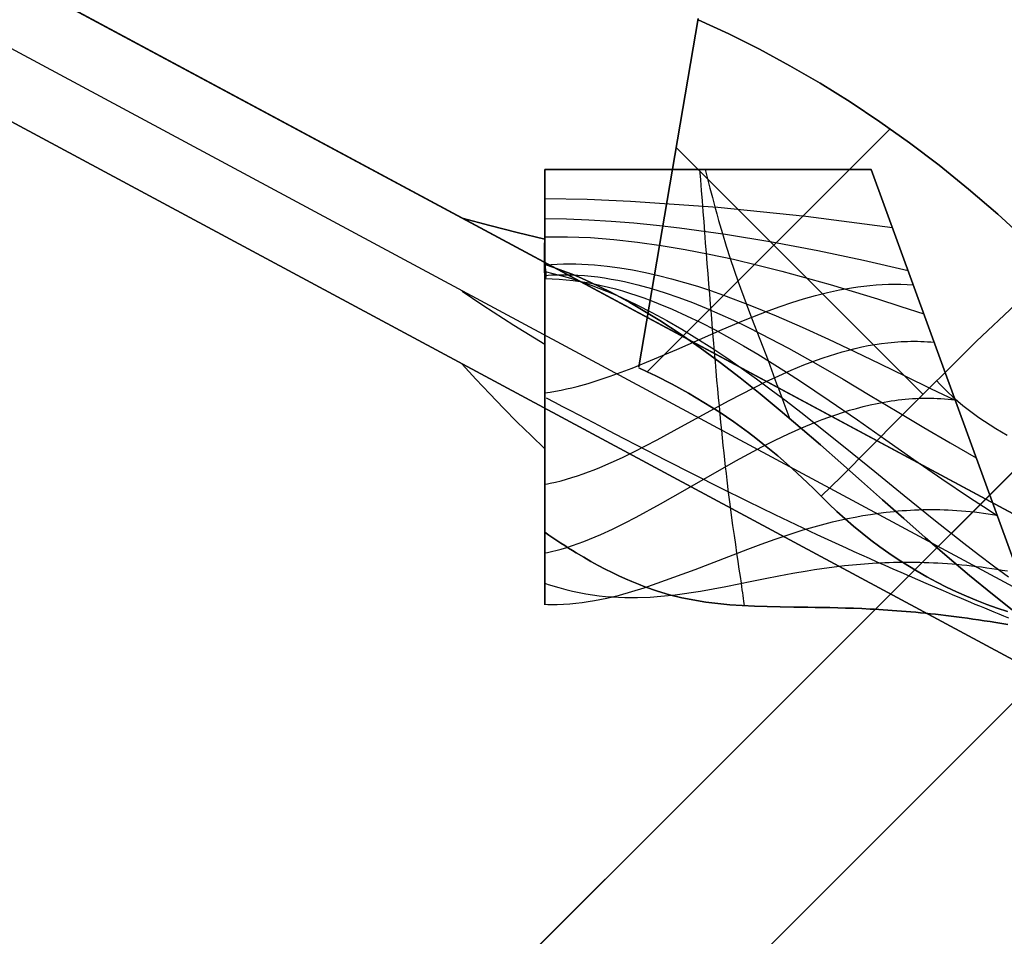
# Model space of a CAD drawing. Header units: millimetres. Extents: x -1690 to 192, y -898 to 54.
# Tile 170 of 256: x 163.16 to 167.68, y -888.5 to -884.29. Entities that reach past the tile are written whole.
import ezdxf

# ---------------------------------------------------------------- set-up
doc = ezdxf.new("R2010")
doc.units = ezdxf.units.MM
doc.header["$MEASUREMENT"] = 0
doc.layers.add('OVIDIO 186x93x72h', color=7, linetype='Continuous')

msp = doc.modelspace()

# ---------------------------------------------------------------- linework, layer by layer
at = {"layer": 'OVIDIO 186x93x72h', "extrusion": (-0.202852, 0.108979, 0.973126)}
for points in [[(701.6115, 553.5977), (701.6115, 714.2535)], [(701.6115, 714.2535), (701.6115, 553.5977)], [(701.907, 714.2535), (701.907, 553.5977)], [(702.2025, 553.5977), (702.2025, 714.2535)], [(702.2025, 714.2535), (702.2025, 553.5977)]]:
    msp.add_lwpolyline(points, dxfattribs=at)
at = {"layer": 'OVIDIO 186x93x72h', "extrusion": (0.26556, 0.881185, 0.391139)}
for points in [[(-416.2567, 972.8591), (-369.9364, 912.7408)], [(-369.9364, 912.7408), (-416.2567, 972.8591)]]:
    msp.add_lwpolyline(points, dxfattribs=at)
at = {"layer": 'OVIDIO 186x93x72h', "extrusion": (0.265507, 0.881208, 0.391124)}
for points in [[(-369.8629, 914.1739), (-415.4827, 973.394)], [(-415.4827, 973.394), (-369.8629, 914.1739)]]:
    msp.add_lwpolyline(points, dxfattribs=at)
at = {"layer": 'OVIDIO 186x93x72h'}
for points in [[(190.2025, -863.879), (157.6762, -896.4053)], [(157.6762, -896.4053), (190.2025, -863.879)], [(158.2065, -896.9356), (190.7328, -864.4093)], [(163.1563, -890.9252), (184.7224, -869.3591)], [(167.1551, -884.7876), (166.0388, -885.9038)], [(166.1726, -884.8734), (167.3055, -886.0063)], [(167.0684, -884.9738), (165.5684, -884.9738)], [(165.5684, -884.9738), (167.0684, -884.9738)], [(167.0684, -884.9738), (167.8394, -887.0921)], [(167.8394, -887.0921), (167.0684, -884.9738)]]:
    msp.add_lwpolyline(points, dxfattribs=at)
at = {"layer": 'OVIDIO 186x93x72h', "extrusion": (0.265358, 0.881269, 0.391088)}
for points in [[(-414.1707, 972.6355), (-412.4344, 970.3803)], [(-412.4344, 970.3803), (-414.1707, 972.6355)]]:
    msp.add_lwpolyline(points, dxfattribs=at)
at = {"layer": 'OVIDIO 186x93x72h', "extrusion": (0.265352, 0.881275, 0.39108)}
msp.add_lwpolyline([(-412.3388, 970.4463), (-414.2646, 972.9477)], dxfattribs=at)
at = {"layer": 'OVIDIO 186x93x72h', "extrusion": (-0.12261, -0.276068, 0.953286)}
msp.add_lwpolyline([(510.1733, -489.3775), (510.1733, -490.8775)], dxfattribs=at)
at = {"layer": 'OVIDIO 186x93x72h', "extrusion": (0.26535, 0.881271, 0.391089)}
for points in [[(-412.2482, 970.5199), (-414.3635, 973.2674)], [(-414.3635, 973.2674), (-412.2482, 970.5199)]]:
    msp.add_lwpolyline(points, dxfattribs=at)
at = {"layer": 'OVIDIO 186x93x72h', "extrusion": (-1.17502e-06, -6.8884e-06, 1)}
for points in [[(166.0007, -885.8811), (166.2737, -884.2807)], [(166.2737, -884.2807), (166.0007, -885.8811)]]:
    msp.add_lwpolyline(points, dxfattribs=at)
at = {"layer": 'OVIDIO 186x93x72h', "extrusion": (0, 1, 0)}
for points in [[(-165.5684, 718.8736), (749.1111, 718.8736)], [(749.1111, 717.3736), (-165.5684, 717.3736)], [(749.1111, 718.8736), (-165.5684, 718.8736)], [(-165.5684, 717.3736), (749.1111, 717.3736)], [(-165.5684, 717.3736), (-167.0684, 717.3736)], [(-167.0684, 717.3736), (-165.5684, 717.3736)], [(-165.5698, 716.9885), (749.1111, 716.9885)], [(-165.1888, 715.0847), (749.1111, 715.0847)], [(749.1111, 715.0847), (-165.1888, 715.0847)], [(-165.5684, 717.3331), (749.1111, 717.3331)]]:
    msp.add_lwpolyline(points, dxfattribs=at)
at = {"layer": 'OVIDIO 186x93x72h', "extrusion": (0, -1.59187e-08, 1)}
for points in [[(167.8393, -887.0918), (167.0684, -884.9737)], [(167.0684, -884.9737), (167.8393, -887.0918)]]:
    msp.add_lwpolyline(points, dxfattribs=at)
at = {"layer": 'OVIDIO 186x93x72h', "extrusion": (7.53877e-07, 1, 0)}
for points in [[(749.1104, 716.4277), (-165.1895, 716.4264)], [(-165.1895, 716.4264), (749.1104, 716.4277)]]:
    msp.add_lwpolyline(points, dxfattribs=at)
at = {"layer": 'OVIDIO 186x93x72h', "extrusion": (1, 0, 0)}
for points in [[(-885.8682, 715.0847), (-885.1974, 716.4264)], [(-885.1974, 716.4264), (-885.8682, 715.0847)], [(-885.2947, 716.4902), (-886.2574, 715.3399)], [(-886.2574, 715.3399), (-885.2947, 716.4902)], [(-885.7562, 715.9387), (-886.1312, 716.1262)], [(-886.3305, 715.4041), (-885.8821, 716.3009)], [(-886.2574, 715.3399), (-886.2848, 715.3632), (-886.3118, 715.3871), (-886.3384, 715.4114), (-886.3645, 715.4363), (-886.3902, 715.4617), (-886.4155, 715.4875), (-886.4403, 715.5138), (-886.4647, 715.5405), (-886.4885, 715.5676), (-886.5119, 715.5952), (-886.5347, 715.6232), (-886.557, 715.6516), (-886.5788, 715.6804), (-886.6001, 715.7095), (-886.6208, 715.739), (-886.6409, 715.7688)], [(-886.6409, 715.7688), (-886.6208, 715.739), (-886.6001, 715.7095), (-886.5788, 715.6804), (-886.557, 715.6516), (-886.5347, 715.6232), (-886.5119, 715.5952), (-886.4885, 715.5676), (-886.4647, 715.5405), (-886.4403, 715.5138), (-886.4155, 715.4875), (-886.3902, 715.4617), (-886.3645, 715.4363), (-886.3384, 715.4114), (-886.3118, 715.3871), (-886.2848, 715.3632), (-886.2574, 715.3399)]]:
    msp.add_lwpolyline(points, dxfattribs=at)
at = {"layer": 'OVIDIO 186x93x72h', "extrusion": (0.999884, -0.000231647, -0.015199)}
for points in [[(-896.3634, -0.2673), (-885.3871, 719.8397)], [(-885.3871, 719.8397), (-896.3634, -0.2673)]]:
    msp.add_lwpolyline(points, dxfattribs=at)
at = {"layer": 'OVIDIO 186x93x72h', "extrusion": (1, -0.000664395, -0.000465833)}
for points in [[(-886.5307, 715.8462), (-885.3007, 716.7086)], [(-885.3007, 716.7086), (-886.5307, 715.8462)]]:
    msp.add_lwpolyline(points, dxfattribs=at)
at = {"layer": 'OVIDIO 186x93x72h', "extrusion": (-0.000231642, 0.999884, -0.015217)}
for points in [[(-168.4312, 703.816), (-157.4685, -16.2674)], [(-157.4685, -16.2674), (-168.4312, 703.816)], [(-158.5289, -16.2835), (-169.4916, 703.7998)], [(-169.4916, 703.7998), (-158.5289, -16.2835)]]:
    msp.add_lwpolyline(points, dxfattribs=at)
at = {"layer": 'OVIDIO 186x93x72h', "extrusion": (0.015219, 0.015219, 0.999768)}
msp.add_lwpolyline([(155.9299, -897.3588), (156.9905, -896.2984)], dxfattribs=at)
at = {"layer": 'OVIDIO 186x93x72h', "extrusion": (0.007608, 0.018372, 0.999802)}
msp.add_lwpolyline([(-494.1081, 769.4839), (-494.1081, 767.984)], dxfattribs=at)
at = {"layer": 'OVIDIO 186x93x72h', "extrusion": (0.999884, -0.000231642, -0.015217)}
for points in [[(-896.5156, -0.2526), (-885.5527, 719.8445)], [(-898.0154, -0.2288), (-887.0526, 719.8615)]]:
    msp.add_lwpolyline(points, dxfattribs=at)
at = {"layer": 'OVIDIO 186x93x72h', "extrusion": (0.982777, -0.161494, 0.089829)}
msp.add_lwpolyline([(-848.2398, 687.0541), (-847.3762, 686.582)], dxfattribs=at)
at = {"layer": 'OVIDIO 186x93x72h', "extrusion": (0.999885, -0.000231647, -0.015188)}
for points in [[(-886.4365, 719.8419), (-897.4209, -0.2552)], [(-897.4209, -0.2552), (-886.4365, 719.8419)]]:
    msp.add_lwpolyline(points, dxfattribs=at)
at = {"layer": 'OVIDIO 186x93x72h'}
for points in [[(167.9102, -885.426, 717.3674), (167.7809, -885.2998, 717.3681), (167.649, -885.179, 717.3699), (167.5152, -885.0638, 717.3719), (167.3801, -884.9547, 717.3736), (167.2445, -884.8519, 717.3743), (167.1082, -884.755, 717.3744), (166.9712, -884.6638, 717.374), (166.8334, -884.578, 717.3736), (166.6945, -884.4973, 717.3734), (166.5548, -884.4217, 717.3735), (166.4142, -884.3511, 717.3736), (166.2729, -884.2856, 717.3736)], [(166.2729, -884.2856, 717.3736), (166.4142, -884.3511, 717.3736), (166.5548, -884.4217, 717.3735), (166.6945, -884.4973, 717.3734), (166.8334, -884.578, 717.3736), (166.9712, -884.6638, 717.374), (167.1082, -884.755, 717.3744), (167.2445, -884.8519, 717.3743), (167.3801, -884.9547, 717.3736), (167.5152, -885.0638, 717.3719), (167.649, -885.179, 717.3699), (167.7809, -885.2998, 717.3681), (167.9102, -885.426, 717.3674)], [(165.5696, -885.4109, 716.6313), (165.5701, -885.4182, 716.6469), (165.5707, -885.4255, 716.6634), (165.5713, -885.4325, 716.6803), (165.5718, -885.4392, 716.6971), (165.5728, -885.4509, 716.7292), (165.5731, -885.4558, 716.7437), (165.5733, -885.4598, 716.7565), (165.5735, -885.463, 716.7673), (165.5735, -885.4643, 716.7721), (165.5735, -885.4653, 716.7765), (165.5734, -885.4663, 716.7806), (165.5734, -885.467, 716.7844), (165.5733, -885.4677, 716.7879), (165.5732, -885.4682, 716.7911), (165.5731, -885.4686, 716.7942), (165.573, -885.4689, 716.7972), (165.5714, -885.4728, 716.8428), (165.571, -885.4739, 716.8583), (165.5708, -885.4743, 716.866), (165.5705, -885.4744, 716.8736), (165.5702, -885.4741, 716.89), (165.5698, -885.4733, 716.9065), (165.5695, -885.4719, 716.9229), (165.5692, -885.4699, 716.9392), (165.5689, -885.4674, 716.9554), (165.5686, -885.4644, 716.9716), (165.5684, -885.4609, 716.9876), (165.5681, -885.4568, 717.0036), (165.5679, -885.4522, 717.0193), (165.5677, -885.4471, 717.0349), (165.5676, -885.4416, 717.0504), (165.5674, -885.4355, 717.0656), (165.5673, -885.4289, 717.0806), (165.5672, -885.4219, 717.0954), (165.5672, -885.4144, 717.1099), (165.5672, -885.4064, 717.1242), (165.5671, -885.398, 717.1382), (165.5672, -885.3891, 717.1519), (165.5672, -885.3798, 717.1653), (165.5673, -885.37, 717.1784), (165.5674, -885.3599, 717.1911), (165.5675, -885.3493, 717.2035), (165.5676, -885.3384, 717.2156), (165.5677, -885.3271, 717.2273), (165.5678, -885.3154, 717.2386), (165.568, -885.3033, 717.2495), (165.5681, -885.2909, 717.2601), (165.5682, -885.2782, 717.2702), (165.5684, -885.2651, 717.2799), (165.5685, -885.2517, 717.2892), (165.5686, -885.238, 717.298), (165.5687, -885.2241, 717.3064), (165.5687, -885.2098, 717.3143), (165.5688, -885.1953, 717.3218), (165.5688, -885.1805, 717.3288), (165.5688, -885.1655, 717.3353), (165.5689, -885.1503, 717.3413), (165.5689, -885.1349, 717.3468), (165.5688, -885.1193, 717.3518), (165.5688, -885.1035, 717.3563), (165.5688, -885.0876, 717.3603), (165.5687, -885.0716, 717.3638), (165.5687, -885.0555, 717.3668), (165.5686, -885.0392, 717.3692), (165.5686, -885.0229, 717.3711), (165.5685, -885.0066, 717.3725), (165.5684, -884.9902, 717.3733), (165.5684, -884.9738, 717.3736)], [(165.5684, -884.9738, 717.3736), (165.5684, -884.9902, 717.3733), (165.5685, -885.0066, 717.3725), (165.5686, -885.0229, 717.3711), (165.5686, -885.0392, 717.3692), (165.5687, -885.0555, 717.3668), (165.5687, -885.0716, 717.3638), (165.5688, -885.0876, 717.3603), (165.5688, -885.1035, 717.3563), (165.5688, -885.1193, 717.3518), (165.5689, -885.1349, 717.3468), (165.5689, -885.1503, 717.3413), (165.5688, -885.1655, 717.3353), (165.5688, -885.1805, 717.3288), (165.5688, -885.1953, 717.3218), (165.5687, -885.2098, 717.3143), (165.5687, -885.2241, 717.3064), (165.5686, -885.238, 717.298), (165.5685, -885.2517, 717.2892), (165.5684, -885.2651, 717.2799), (165.5682, -885.2782, 717.2702), (165.5681, -885.2909, 717.2601), (165.568, -885.3033, 717.2495), (165.5678, -885.3154, 717.2386), (165.5677, -885.3271, 717.2273), (165.5676, -885.3384, 717.2156), (165.5675, -885.3493, 717.2035), (165.5674, -885.3599, 717.1911), (165.5673, -885.37, 717.1784), (165.5672, -885.3798, 717.1653), (165.5672, -885.3891, 717.1519), (165.5671, -885.398, 717.1382), (165.5672, -885.4064, 717.1242), (165.5672, -885.4144, 717.1099), (165.5672, -885.4219, 717.0954), (165.5673, -885.4289, 717.0806), (165.5674, -885.4355, 717.0656), (165.5676, -885.4416, 717.0504), (165.5677, -885.4471, 717.0349), (165.5679, -885.4522, 717.0193), (165.5681, -885.4568, 717.0036), (165.5684, -885.4609, 716.9876), (165.5686, -885.4644, 716.9716), (165.5689, -885.4674, 716.9554), (165.5692, -885.4699, 716.9392), (165.5695, -885.4719, 716.9229), (165.5698, -885.4733, 716.9065), (165.5702, -885.4741, 716.89), (165.5705, -885.4744, 716.8736), (165.5708, -885.4743, 716.866), (165.571, -885.4739, 716.8583), (165.5728, -885.4695, 716.8029), (165.573, -885.4689, 716.7972), (165.5731, -885.4686, 716.7942), (165.5732, -885.4682, 716.7911), (165.5733, -885.4677, 716.7879), (165.5734, -885.467, 716.7844), (165.5734, -885.4663, 716.7806), (165.5735, -885.4653, 716.7765), (165.5735, -885.4643, 716.7721), (165.5735, -885.463, 716.7673), (165.5733, -885.4598, 716.7565), (165.5731, -885.4558, 716.7437), (165.5728, -885.4509, 716.7292), (165.5718, -885.4392, 716.6971), (165.5713, -885.4325, 716.6803), (165.5707, -885.4255, 716.6634), (165.5701, -885.4182, 716.6469), (165.5696, -885.4109, 716.6313)], [(165.5684, -884.9738, 718.8736), (165.5684, -885.0411, 718.8724), (165.5684, -885.1084, 718.869), (165.5684, -885.1755, 718.8632), (165.5684, -885.2424, 718.8552), (165.5684, -885.309, 718.8449), (165.5684, -885.3752, 718.8324), (165.5684, -885.4409, 718.8177), (165.5684, -885.5061, 718.8009), (165.5684, -885.5708, 718.7818), (165.5684, -885.6347, 718.7607), (165.5684, -885.6979, 718.7374), (165.5684, -885.7603, 718.712), (165.5684, -885.8218, 718.6846), (165.5684, -885.8824, 718.6551), (165.5684, -885.9419, 718.6236), (165.5684, -886.0003, 718.59), (165.5684, -886.0575, 718.5545), (165.5684, -886.1135, 718.5171), (165.5684, -886.1682, 718.4778), (165.5684, -886.2216, 718.4366), (165.5684, -886.2735, 718.3937), (165.5684, -886.324, 718.349), (165.5684, -886.3729, 718.3027), (165.5684, -886.4203, 718.2547), (165.5684, -886.466, 718.2052), (165.5684, -886.51, 718.1542), (165.5684, -886.5523, 718.1017), (165.5684, -886.5928, 718.0479), (165.5684, -886.6314, 717.9927), (165.5684, -886.6682, 717.9362), (165.5684, -886.703, 717.8786), (165.5684, -886.7358, 717.8198), (165.5684, -886.7666, 717.7599), (165.5684, -886.7953, 717.6989), (165.5684, -886.8219, 717.6371), (165.5684, -886.8465, 717.5744), (165.5684, -886.8689, 717.5109), (165.5684, -886.8892, 717.4466), (165.5684, -886.9074, 717.3818), (165.5684, -886.9234, 717.3163), (165.5684, -886.9372, 717.2504), (165.5684, -886.9489, 717.184), (165.5684, -886.9583, 717.1173), (165.5684, -886.9655, 717.0503), (165.5684, -886.9704, 716.9832), (165.5684, -886.9731, 716.9159), (165.5684, -886.9735, 716.8485), (165.5684, -886.9716, 716.7812), (165.5684, -886.9674, 716.714), (165.5684, -886.9609, 716.6469), (165.5684, -886.9522, 716.5801), (165.5684, -886.9412, 716.5137), (165.5684, -886.9279, 716.4476), (165.5684, -886.9124, 716.382), (165.5684, -886.8948, 716.317), (165.5684, -886.8749, 716.2526), (165.5684, -886.8529, 716.1889), (165.5684, -886.8288, 716.126), (165.5684, -886.8025, 716.064), (165.5684, -886.7742, 716.0028), (165.5684, -886.7439, 715.9427), (165.5684, -886.7115, 715.8836), (165.5684, -886.6772, 715.8256), (165.5684, -886.6409, 715.7688)], [(165.5684, -886.6409, 715.7688), (165.5684, -886.6606, 715.7991), (165.5684, -886.6798, 715.8298), (165.5684, -886.6984, 715.8609), (165.5684, -886.7166, 715.8924), (165.5684, -886.7341, 715.9243), (165.5684, -886.7512, 715.9566), (165.5684, -886.7676, 715.9893), (165.5684, -886.7835, 716.0223), (165.5684, -886.7988, 716.0556), (165.5684, -886.8135, 716.0892), (165.5684, -886.8276, 716.1231), (165.5684, -886.8411, 716.1573), (165.5684, -886.854, 716.1918), (165.5684, -886.8662, 716.2266), (165.5684, -886.8778, 716.2615), (165.5684, -886.8887, 716.2967), (165.5684, -886.899, 716.3321), (165.5684, -886.9087, 716.3676), (165.5684, -886.9177, 716.4033), (165.5684, -886.926, 716.4391), (165.5684, -886.9337, 716.4751), (165.5684, -886.9407, 716.5112), (165.5684, -886.947, 716.5473), (165.5684, -886.9526, 716.5836), (165.5684, -886.9576, 716.6198), (165.5684, -886.9619, 716.6562), (165.5684, -886.9655, 716.6925), (165.5684, -886.9685, 716.7288), (165.5684, -886.9708, 716.7651), (165.5684, -886.9725, 716.8013), (165.5684, -886.9734, 716.8375), (165.5684, -886.9738, 716.8736), (165.5684, -886.9733, 716.918), (165.5684, -886.9718, 716.9627), (165.5684, -886.9692, 717.0079), (165.5684, -886.9657, 717.0533), (165.5684, -886.961, 717.099), (165.5684, -886.9553, 717.145), (165.5684, -886.9484, 717.1912), (165.5684, -886.9404, 717.2375), (165.5684, -886.9312, 717.284), (165.5684, -886.9208, 717.3306), (165.5684, -886.9093, 717.3772), (165.5684, -886.8966, 717.4239), (165.5684, -886.8826, 717.4705), (165.5684, -886.8674, 717.5171), (165.5684, -886.851, 717.5635), (165.5684, -886.8333, 717.6098), (165.5684, -886.8144, 717.6558), (165.5684, -886.7943, 717.7016), (165.5684, -886.7729, 717.7471), (165.5684, -886.7503, 717.7922), (165.5684, -886.7265, 717.8369), (165.5684, -886.7014, 717.8811), (165.5684, -886.6752, 717.9248), (165.5684, -886.6477, 717.968), (165.5684, -886.6191, 718.0106), (165.5684, -886.5894, 718.0525), (165.5684, -886.5585, 718.0937), (165.5684, -886.5265, 718.1342), (165.5684, -886.4934, 718.1739), (165.5684, -886.4593, 718.2127), (165.5684, -886.4241, 718.2507), (165.5684, -886.388, 718.2878), (165.5684, -886.3509, 718.3239), (165.5684, -886.3129, 718.3591), (165.5684, -886.274, 718.3932), (165.5684, -886.2344, 718.4263), (165.5684, -886.1939, 718.4583), (165.5684, -886.1527, 718.4892), (165.5684, -886.1107, 718.519), (165.5684, -886.0682, 718.5476), (165.5684, -886.025, 718.575), (165.5684, -885.9813, 718.6013), (165.5684, -885.937, 718.6263), (165.5684, -885.8923, 718.6501), (165.5684, -885.8472, 718.6728), (165.5684, -885.8018, 718.6941), (165.5684, -885.756, 718.7143), (165.5684, -885.7099, 718.7332), (165.5684, -885.6637, 718.7508), (165.5684, -885.6173, 718.7672), (165.5684, -885.5707, 718.7824), (165.5684, -885.5241, 718.7964), (165.5684, -885.4774, 718.8091), (165.5684, -885.4308, 718.8207), (165.5684, -885.3842, 718.831), (165.5684, -885.3377, 718.8402), (165.5684, -885.2913, 718.8482), (165.5684, -885.2451, 718.8551), (165.5684, -885.1992, 718.8608), (165.5684, -885.1535, 718.8655), (165.5684, -885.108, 718.8691), (165.5684, -885.0629, 718.8716), (165.5684, -885.0181, 718.8731), (165.5684, -884.9738, 718.8736)], [(166.2796, -884.9738, 718.8736), (166.2834, -885.0218, 718.873), (166.2871, -885.07, 718.8714), (166.2909, -885.1182, 718.8686), (166.2946, -885.1663, 718.8648), (166.2984, -885.2145, 718.8599), (166.3021, -885.2625, 718.854), (166.3059, -885.3104, 718.8469), (166.3096, -885.3581, 718.8389), (166.3134, -885.4056, 718.8298), (166.3171, -885.4528, 718.8196), (166.3208, -885.4997, 718.8085), (166.3246, -885.5463, 718.7963), (166.3283, -885.5924, 718.7831), (166.332, -885.638, 718.769), (166.3357, -885.6832, 718.7538), (166.3395, -885.7278, 718.7377), (166.3432, -885.7718, 718.7206), (166.3469, -885.8153, 718.7026), (166.3506, -885.858, 718.6837), (166.3542, -885.9, 718.6639), (166.3579, -885.9414, 718.6434), (166.3616, -885.9819, 718.6221), (166.3652, -886.0217, 718.6002), (166.3689, -886.0606, 718.5775), (166.3725, -886.0987, 718.5543), (166.3761, -886.1358, 718.5305), (166.3797, -886.1721, 718.5062), (166.3833, -886.2075, 718.4815), (166.3869, -886.242, 718.4563), (166.3905, -886.2756, 718.4308), (166.394, -886.3083, 718.4051), (166.3976, -886.3401, 718.3791), (166.4011, -886.3709, 718.3529), (166.4046, -886.4008, 718.3265), (166.4115, -886.4581, 718.2735), (166.4183, -886.512, 718.22), (166.425, -886.5627, 718.1664), (166.4315, -886.6104, 718.1127), (166.4378, -886.6554, 718.0591), (166.4439, -886.6977, 718.0059), (166.4497, -886.7376, 717.9531), (166.4552, -886.7752, 717.9009), (166.4605, -886.8107, 717.849), (166.4654, -886.8441, 717.7973), (166.4699, -886.8755, 717.7454), (166.4741, -886.9049, 717.6931), (166.4761, -886.9188, 717.6667), (166.4779, -886.9321, 717.6401), (166.4796, -886.9448, 717.6134), (166.4812, -886.9568, 717.5863), (166.4827, -886.9681, 717.559), (166.4841, -886.9787, 717.5314)], [(166.3053, -884.9734, 717.3736), (166.3161, -885.0168, 717.373), (166.3272, -885.0601, 717.3711), (166.3383, -885.1032, 717.3681), (166.3497, -885.1459, 717.3639), (166.3582, -885.1772, 717.3601), (166.3668, -885.2082, 717.3558), (166.3842, -885.2687, 717.3459), (166.4019, -885.327, 717.3349), (166.4198, -885.3832, 717.3232), (166.4563, -885.4897, 717.2996), (166.4934, -885.5902, 717.2781), (166.5184, -885.6551, 717.2662), (166.5941, -885.8517, 717.2361), (166.6099, -885.8942, 717.2286), (166.6258, -885.937, 717.22), (166.6336, -885.9585, 717.2151), (166.6415, -885.9798, 717.2098), (166.6494, -886.0012, 717.204), (166.6572, -886.0224, 717.1976), (166.6667, -886.0478, 717.1892), (166.6761, -886.0728, 717.1799), (166.6808, -886.0852, 717.1749), (166.6855, -886.0974, 717.1696), (166.6902, -886.1094, 717.1642), (166.6948, -886.1213, 717.1585)], [(165.5685, -885.1065, 717.356), (165.7636, -885.1109, 717.3563), (165.9618, -885.1193, 717.358), (166.3637, -885.147, 717.3641), (166.7671, -885.1879, 717.3706), (167.1652, -885.2398, 717.3736)], [(165.1888, -885.1974, 716.4264), (165.3153, -885.2315, 716.4451), (165.4419, -885.2639, 716.4664), (165.5684, -885.2947, 716.4902)], [(165.5684, -885.2947, 716.4902), (165.4419, -885.2639, 716.4664), (165.3153, -885.2315, 716.4451), (165.1888, -885.1974, 716.4264)], [(165.5686, -885.1995, 717.3204), (165.6689, -885.201, 717.3208), (165.7705, -885.2049, 717.3224), (165.8733, -885.211, 717.3249), (165.9771, -885.2193, 717.3283), (166.0818, -885.2295, 717.3323), (166.1871, -885.2416, 717.3368), (166.399, -885.2709, 717.3466), (166.6114, -885.3063, 717.3565), (166.8229, -885.3466, 717.3651), (167.0321, -885.3909, 717.3713), (167.2375, -885.4383, 717.3736)], [(165.5684, -885.2947, 716.4902), (165.5684, -885.3048, 716.499), (165.5684, -885.3148, 716.5082), (165.5684, -885.3333, 716.5261), (165.5683, -885.3414, 716.5343), (165.5682, -885.3453, 716.5385), (165.5682, -885.3493, 716.5429), (165.5682, -885.3535, 716.5477), (165.5682, -885.3579, 716.553), (165.5683, -885.3627, 716.5591), (165.5684, -885.3679, 716.5659), (165.5687, -885.3797, 716.5821), (165.5691, -885.392, 716.6), (165.5693, -885.3977, 716.6088), (165.5694, -885.4029, 716.6171), (165.5695, -885.4074, 716.6247), (165.5696, -885.4093, 716.6281), (165.5696, -885.4109, 716.6313)], [(165.5696, -885.4109, 716.6313), (165.5696, -885.4093, 716.6281), (165.5695, -885.4074, 716.6247), (165.5694, -885.4029, 716.6171), (165.5693, -885.3977, 716.6088), (165.5691, -885.392, 716.6), (165.5687, -885.3797, 716.5821), (165.5684, -885.3679, 716.5659), (165.5683, -885.3627, 716.5591), (165.5682, -885.3579, 716.553), (165.5682, -885.3535, 716.5477), (165.5682, -885.3493, 716.5429), (165.5682, -885.3453, 716.5385), (165.5683, -885.3414, 716.5343), (165.5684, -885.3333, 716.5261), (165.5684, -885.3148, 716.5082), (165.5684, -885.3048, 716.499), (165.5684, -885.2947, 716.4902)], [(165.5688, -885.2835, 717.2669), (165.6205, -885.2828, 717.2682), (165.6726, -885.2831, 717.27), (165.7253, -885.2846, 717.2722), (165.7783, -885.2871, 717.2748), (165.8316, -885.2907, 717.2777), (165.8854, -885.2953, 717.281), (165.9938, -885.3072, 717.2884), (166.1032, -885.3226, 717.2967), (166.2134, -885.3412, 717.3057), (166.3242, -885.3627, 717.3151), (166.4354, -885.3867, 717.3245), (166.5466, -885.4131, 717.3339), (166.6578, -885.4415, 717.3429), (166.8789, -885.5031, 717.3585), (167.0968, -885.569, 717.3695), (167.204, -885.6029, 717.3725), (167.3097, -885.6369, 717.3736)], [(165.569, -885.4122, 717.1162), (165.5971, -885.41, 717.1208), (165.6253, -885.4085, 717.1254), (165.6536, -885.4076, 717.1301), (165.682, -885.4073, 717.1349), (165.7105, -885.4076, 717.1398), (165.7392, -885.4085, 717.1447), (165.7679, -885.41, 717.1497), (165.7968, -885.412, 717.1548), (165.8258, -885.4146, 717.1599), (165.8548, -885.4178, 717.1651), (165.9132, -885.4256, 717.1756), (165.972, -885.4354, 717.1862), (166.031, -885.4471, 717.1969), (166.0903, -885.4606, 717.2076), (166.1499, -885.4758, 717.2184), (166.2097, -885.4926, 717.2291), (166.2696, -885.5108, 717.2398), (166.3297, -885.5305, 717.2503), (166.3899, -885.5515, 717.2607), (166.5104, -885.5968, 717.2808), (166.631, -885.6462, 717.2999), (166.7514, -885.6986, 717.3174), (166.8713, -885.7534, 717.3332), (166.9905, -885.8097, 717.3468), (167.1086, -885.8668, 717.358), (167.2255, -885.9237, 717.3665), (167.3408, -885.9797, 717.3717), (167.4543, -886.034, 717.3736)], [(167.7309, -887.0093, 717.3717), (167.6245, -886.9248, 717.3663), (167.52, -886.839, 717.3573), (167.4174, -886.7523, 717.345), (167.3166, -886.6653, 717.3293), (167.2174, -886.5783, 717.3106), (167.1197, -886.4918, 717.2888), (167.0235, -886.4064, 717.2641), (166.9286, -886.3223, 717.2366), (166.8348, -886.2398, 717.2065), (166.7419, -886.1593, 717.1742), (166.6495, -886.0809, 717.1398), (166.5577, -886.0049, 717.1037), (166.4659, -885.9314, 717.066), (166.3742, -885.8608, 717.0271), (166.2821, -885.7932, 716.9871), (166.1897, -885.729, 716.9463), (166.0973, -885.6685, 716.9046), (166.0053, -885.6122, 716.862), (165.9596, -885.5858, 716.8403), (165.9143, -885.5607, 716.8183), (165.8693, -885.5368, 716.7961), (165.8247, -885.5143, 716.7735), (165.7806, -885.4932, 716.7506), (165.7371, -885.4735, 716.7275), (165.6941, -885.4554, 716.7039), (165.6519, -885.4389, 716.6801), (165.6103, -885.424, 716.6559), (165.5696, -885.4109, 716.6313)], [(165.5696, -885.4109, 716.6313), (165.6103, -885.424, 716.6559), (165.6519, -885.4389, 716.6801), (165.6941, -885.4554, 716.7039), (165.7371, -885.4735, 716.7275), (165.7806, -885.4932, 716.7506), (165.8247, -885.5143, 716.7735), (165.8693, -885.5368, 716.7961), (165.9143, -885.5607, 716.8183), (165.9596, -885.5858, 716.8403), (166.0053, -885.6122, 716.862), (166.0973, -885.6685, 716.9046), (166.1897, -885.729, 716.9463), (166.2821, -885.7932, 716.9871), (166.3742, -885.8608, 717.0271), (166.4659, -885.9314, 717.066), (166.5577, -886.0049, 717.1037), (166.6495, -886.0809, 717.1398), (166.7419, -886.1593, 717.1742), (166.8348, -886.2398, 717.2065), (166.9286, -886.3223, 717.2366), (167.0235, -886.4064, 717.2641), (167.1197, -886.4918, 717.2888), (167.2174, -886.5783, 717.3106), (167.3166, -886.6653, 717.3293), (167.4174, -886.7523, 717.345), (167.52, -886.839, 717.3573), (167.6245, -886.9248, 717.3663), (167.7309, -887.0093, 717.3717)], [(166.8381, -886.4751, 717.3877), (166.9302, -886.3862, 717.3859), (167.1983, -886.1156, 717.3736), (167.5518, -885.7621, 717.3736), (167.9102, -885.426, 717.3674)], [(167.9102, -885.426, 717.3674), (167.5518, -885.7621, 717.3736), (167.1983, -886.1156, 717.3736), (166.9302, -886.3862, 717.3859), (166.8381, -886.4751, 717.3877)], [(165.5693, -885.4606, 716.9928), (165.5992, -885.4587, 717.0024), (165.6292, -885.4576, 717.0119), (165.6594, -885.4574, 717.0213), (165.6896, -885.4579, 717.0307), (165.7199, -885.4593, 717.04), (165.7504, -885.4614, 717.0493), (165.7809, -885.4643, 717.0585), (165.8115, -885.4679, 717.0677), (165.8421, -885.4722, 717.0768), (165.8729, -885.4772, 717.0858), (165.9037, -885.4829, 717.0948), (165.9346, -885.4893, 717.1036), (165.9655, -885.4963, 717.1124), (165.9965, -885.5039, 717.1211), (166.0587, -885.521, 717.1383), (166.1212, -885.5404, 717.1551), (166.1837, -885.5619, 717.1714), (166.2465, -885.5855, 717.1874), (166.3093, -885.611, 717.2028), (166.3723, -885.6382, 717.2178), (166.4353, -885.667, 717.2323), (166.4984, -885.6972, 717.2462), (166.5615, -885.7288, 717.2596), (166.6876, -885.7954, 717.2845), (166.8135, -885.8655, 717.3068), (166.9389, -885.9381, 717.3263), (167.0635, -886.0121, 717.3427), (167.1872, -886.0862, 717.3559), (167.3098, -886.1595, 717.3656), (167.431, -886.2307, 717.3715), (167.5506, -886.2988, 717.3736)], [(165.5695, -885.4749, 716.8612), (165.6017, -885.4757, 716.8765), (165.6339, -885.4776, 716.8916), (165.6661, -885.4803, 716.9065), (165.6985, -885.4839, 716.9211), (165.7308, -885.4883, 716.9356), (165.7632, -885.4937, 716.9498), (165.7956, -885.4998, 716.9638), (165.8281, -885.5068, 716.9776), (165.8606, -885.5145, 716.9912), (165.8931, -885.523, 717.0046), (165.9256, -885.5322, 717.0177), (165.9582, -885.5422, 717.0306), (165.9908, -885.5529, 717.0433), (166.0234, -885.5643, 717.0558), (166.0561, -885.5763, 717.068), (166.0887, -885.589, 717.08), (166.1541, -885.6162, 717.1034), (166.2196, -885.6458, 717.1258), (166.2851, -885.6775, 717.1473), (166.3506, -885.7113, 717.1679), (166.4162, -885.7469, 717.1875), (166.4817, -885.7842, 717.2062), (166.5473, -885.8231, 717.224), (166.6128, -885.8633, 717.2408), (166.6783, -885.9048, 717.2566), (166.7438, -885.9473, 717.2714), (166.8744, -886.0348, 717.2982), (167.0048, -886.1247, 717.321), (167.1346, -886.2156, 717.3398), (167.2639, -886.3062, 717.3545), (167.3924, -886.3952, 717.3651), (167.5202, -886.4815, 717.3714), (167.5837, -886.5231, 717.373), (167.647, -886.5635, 717.3736)], [(165.5696, -885.4432, 716.6981), (165.6051, -885.4516, 716.7189), (165.6405, -885.4607, 716.7394), (165.6759, -885.4708, 716.7596), (165.7112, -885.4816, 716.7795), (165.7464, -885.4932, 716.799), (165.7815, -885.5056, 716.8182), (165.8166, -885.5188, 716.8371), (165.8516, -885.5327, 716.8557), (165.8865, -885.5473, 716.8739), (165.9214, -885.5626, 716.8918), (165.9909, -885.5952, 716.9267), (166.0603, -885.6304, 716.9602), (166.1294, -885.668, 716.9925), (166.1983, -885.7078, 717.0235), (166.267, -885.7498, 717.0531), (166.3356, -885.7937, 717.0815), (166.404, -885.8394, 717.1086), (166.4723, -885.8867, 717.1343), (166.5405, -885.9356, 717.1587), (166.6086, -885.9858, 717.1819), (166.6766, -886.0371, 717.2037), (166.7446, -886.0895, 717.2242), (166.8125, -886.1428, 717.2434), (166.9483, -886.2514, 717.2779), (167.084, -886.3617, 717.3071), (167.22, -886.4725, 717.331), (167.3562, -886.5825, 717.3496), (167.4929, -886.6906, 717.3629), (167.5614, -886.7435, 717.3676), (167.6301, -886.7955, 717.3709), (167.6989, -886.8463, 717.3729)], [(165.5684, -886.0003, 718.59), (165.5932, -885.9967, 718.5922), (165.618, -885.9925, 718.5946), (165.6429, -885.9877, 718.5973), (165.6678, -885.9825, 718.6003), (165.6927, -885.9767, 718.6035), (165.7177, -885.9705, 718.6069), (165.7677, -885.9566, 718.6145), (165.818, -885.9412, 718.6229), (165.8683, -885.9242, 718.6321), (165.9189, -885.9059, 718.642), (165.9696, -885.8864, 718.6524), (166.0717, -885.8447, 718.6748), (166.1745, -885.8004, 718.6986), (166.3829, -885.709, 718.7479), (166.4885, -885.6647, 718.7721), (166.5952, -885.623, 718.7952), (166.649, -885.6036, 718.8061), (166.703, -885.5853, 718.8165), (166.7574, -885.5684, 718.8262), (166.812, -885.553, 718.8353), (166.867, -885.5392, 718.8436), (166.8946, -885.533, 718.8475), (166.9223, -885.5273, 718.8511), (166.95, -885.522, 718.8545), (166.9779, -885.5173, 718.8576), (167.0058, -885.5131, 718.8605), (167.0338, -885.5095, 718.8632), (167.0619, -885.5065, 718.8655), (167.0901, -885.5041, 718.8676), (167.1184, -885.5022, 718.8694), (167.1467, -885.5011, 718.8709), (167.1752, -885.5006, 718.872), (167.2037, -885.5008, 718.8729), (167.2324, -885.5017, 718.8734), (167.2611, -885.5033, 718.8736)], [(165.1888, -885.5328, 715.7555), (165.2363, -885.5651, 715.7723), (165.2837, -885.597, 715.79), (165.3312, -885.6283, 715.8087), (165.3786, -885.6591, 715.8282), (165.426, -885.6892, 715.8486), (165.4735, -885.7188, 715.8699), (165.5209, -885.7477, 715.892), (165.5684, -885.776, 715.915)], [(165.5684, -886.4203, 718.2547), (165.5807, -886.418, 718.257), (165.5931, -886.4156, 718.2595), (165.618, -886.4102, 718.2649), (165.643, -886.4041, 718.2708), (165.6681, -886.3973, 718.2773), (165.6933, -886.3898, 718.2844), (165.7186, -886.3816, 718.292), (165.7441, -886.3729, 718.3001), (165.7696, -886.3635, 718.3086), (165.7953, -886.3536, 718.3176), (165.8211, -886.3432, 718.327), (165.873, -886.3208, 718.3471), (165.9253, -886.2967, 718.3687), (165.9781, -886.2709, 718.3915), (166.085, -886.2157, 718.4404), (166.1935, -886.1568, 718.4923), (166.4152, -886.0357, 718.5998), (166.5284, -885.9769, 718.6526), (166.5855, -885.9488, 718.6781), (166.6429, -885.9218, 718.7028), (166.7007, -885.8962, 718.7266), (166.7589, -885.8721, 718.7492), (166.8174, -885.8499, 718.7705), (166.8467, -885.8395, 718.7806), (166.8762, -885.8297, 718.7902), (166.9057, -885.8204, 718.7995), (166.9353, -885.8117, 718.8084), (166.965, -885.8036, 718.8167), (166.9947, -885.7962, 718.8246), (167.0246, -885.7895, 718.832), (167.0545, -885.7834, 718.8388), (167.0844, -885.7781, 718.8452), (167.1145, -885.7736, 718.8509), (167.1446, -885.7698, 718.856), (167.1748, -885.7669, 718.8606), (167.1899, -885.7657, 718.8626), (167.2051, -885.7648, 718.8644), (167.2202, -885.7641, 718.8661), (167.2354, -885.7636, 718.8677), (167.2506, -885.7633, 718.869), (167.2658, -885.7633, 718.8702), (167.2811, -885.7635, 718.8712), (167.2963, -885.7639, 718.8721), (167.3116, -885.7646, 718.8727), (167.3269, -885.7655, 718.8732), (167.3422, -885.7666, 718.8735), (167.3575, -885.768, 718.8736)], [(165.1888, -885.8682, 715.0847), (165.2521, -885.937, 715.1208), (165.3153, -886.0044, 715.1596), (165.3786, -886.0702, 715.2009), (165.4419, -886.1344, 715.2448), (165.5051, -886.1968, 715.2911), (165.5684, -886.2574, 715.3399)], [(165.5684, -886.2574, 715.3399), (165.5051, -886.1968, 715.2911), (165.4419, -886.1344, 715.2448), (165.3786, -886.0702, 715.2009), (165.3153, -886.0044, 715.1596), (165.2521, -885.937, 715.1208), (165.1888, -885.8682, 715.0847)], [(165.9999, -885.8861, 717.3736), (166.0391, -885.9039, 717.3737), (166.0778, -885.9223, 717.3737), (166.1539, -885.961, 717.374), (166.2279, -886.0016, 717.374), (166.2996, -886.044, 717.3736), (166.369, -886.0878, 717.3727), (166.4368, -886.1338, 717.3718), (166.4703, -886.1577, 717.3717), (166.5037, -886.1824, 717.3719), (166.5372, -886.208, 717.3725), (166.5707, -886.2345, 717.3736), (166.6384, -886.2904, 717.3774), (166.7062, -886.3496, 717.382), (166.773, -886.4115, 717.386), (166.8058, -886.4431, 717.3872), (166.8381, -886.4751, 717.3877)], [(166.8381, -886.4751, 717.3877), (166.8058, -886.4431, 717.3872), (166.773, -886.4115, 717.386), (166.7062, -886.3496, 717.382), (166.6384, -886.2904, 717.3774), (166.5707, -886.2345, 717.3736), (166.5372, -886.208, 717.3725), (166.5037, -886.1824, 717.3719), (166.4703, -886.1577, 717.3717), (166.4368, -886.1338, 717.3718), (166.369, -886.0878, 717.3727), (166.2996, -886.044, 717.3736), (166.2279, -886.0016, 717.374), (166.1539, -885.961, 717.374), (166.0778, -885.9223, 717.3737), (166.0391, -885.9039, 717.3737), (165.9999, -885.8861, 717.3736)], [(167.3676, -885.9436, 717.3574), (167.383, -885.9598, 717.3574), (167.3987, -885.9757, 717.3574), (167.4206, -885.9971, 717.3574), (167.4431, -886.018, 717.3575), (167.4661, -886.0383, 717.3575), (167.4896, -886.058, 717.3575), (167.5136, -886.0772, 717.3576), (167.538, -886.0958, 717.3576), (167.5629, -886.1137, 717.3577), (167.5882, -886.1311, 717.3577), (167.6139, -886.1478, 717.3578), (167.64, -886.1639, 717.3579), (167.6665, -886.1794, 717.358), (167.6933, -886.1942, 717.3581)], [(165.5684, -886.7358, 717.8198), (165.5809, -886.7333, 717.8242), (165.5934, -886.7307, 717.829), (165.606, -886.7278, 717.8339), (165.6187, -886.7247, 717.8392), (165.6313, -886.7214, 717.8446), (165.6441, -886.718, 717.8503), (165.6696, -886.7104, 717.8623), (165.6953, -886.7021, 717.8751), (165.7212, -886.6932, 717.8888), (165.7473, -886.6835, 717.9033), (165.7735, -886.6732, 717.9185), (165.7998, -886.6622, 717.9344), (165.8263, -886.6507, 717.951), (165.8798, -886.626, 717.9861), (165.9339, -886.5994, 718.0235), (165.9886, -886.571, 718.0629), (166.0998, -886.5102, 718.1467), (166.2132, -886.4455, 718.235), (166.4465, -886.3128, 718.4165), (166.5662, -886.2488, 718.5051), (166.6268, -886.2183, 718.5479), (166.6879, -886.189, 718.5892), (166.7494, -886.1614, 718.6289), (166.8114, -886.1356, 718.6667), (166.8425, -886.1234, 718.6847), (166.8738, -886.1118, 718.7021), (166.9052, -886.1008, 718.719), (166.9367, -886.0903, 718.7351), (166.9683, -886.0806, 718.7505), (167, -886.0715, 718.7652), (167.0317, -886.0631, 718.7792), (167.0636, -886.0554, 718.7923), (167.0956, -886.0486, 718.8046), (167.1277, -886.0425, 718.8159), (167.1438, -886.0398, 718.8213), (167.1599, -886.0373, 718.8264), (167.1761, -886.035, 718.8313), (167.1922, -886.0329, 718.8359), (167.2084, -886.031, 718.8403), (167.2246, -886.0294, 718.8445), (167.2408, -886.028, 718.8484), (167.2571, -886.0268, 718.852), (167.2734, -886.0259, 718.8553), (167.2896, -886.0252, 718.8584), (167.306, -886.0248, 718.8613), (167.3223, -886.0246, 718.8638), (167.3387, -886.0247, 718.8661), (167.3551, -886.0251, 718.868), (167.3715, -886.0257, 718.8697), (167.3879, -886.0265, 718.8711), (167.4044, -886.0277, 718.8722), (167.4208, -886.0291, 718.873), (167.4373, -886.0308, 718.8734), (167.4538, -886.0328, 718.8736)], [(165.5751, -886.0234, 716.1944), (165.6125, -886.043, 716.2255), (165.6494, -886.0624, 716.2575), (165.6858, -886.0815, 716.2904), (165.7217, -886.1003, 716.324), (165.7922, -886.1372, 716.3934), (165.8611, -886.1733, 716.4653), (165.9286, -886.2084, 716.5395), (165.9948, -886.2429, 716.6156), (166.1241, -886.3096, 716.7721), (166.375, -886.4369, 717.0925), (166.4995, -886.4985, 717.2509), (166.6251, -886.5595, 717.4044), (166.6888, -886.59, 717.4784), (166.7533, -886.6205, 717.5502), (166.8188, -886.6511, 717.6194), (166.8854, -886.682, 717.6856), (166.9192, -886.6975, 717.7175), (166.9534, -886.7131, 717.7485), (166.9879, -886.7287, 717.7786), (167.0229, -886.7445, 717.8078), (167.0583, -886.7604, 717.8359), (167.0941, -886.7763, 717.863), (167.1303, -886.7924, 717.889), (167.1671, -886.8086, 717.9139), (167.2044, -886.825, 717.9377), (167.2422, -886.8415, 717.9602), (167.2805, -886.8581, 717.9814), (167.3194, -886.8749, 718.0014), (167.3589, -886.8919, 718.02), (167.3991, -886.909, 718.0372), (167.4398, -886.9264, 718.053), (167.4813, -886.9439, 718.0673), (167.5022, -886.9527, 718.0739), (167.5234, -886.9616, 718.0801), (167.5447, -886.9706, 718.0859), (167.5662, -886.9796, 718.0913), (167.5878, -886.9886, 718.0963), (167.6097, -886.9977, 718.1009), (167.6318, -887.0069, 718.1051), (167.654, -887.0161, 718.1089), (167.6764, -887.0254, 718.1122), (167.699, -887.0348, 718.1152)], [(166.8381, -886.4751, 717.3877), (166.8737, -886.5108, 717.3875), (166.9104, -886.5456, 717.3872), (166.948, -886.5797, 717.3866), (166.9866, -886.613, 717.3859), (167.0261, -886.6455, 717.385), (167.0665, -886.677, 717.384), (167.1077, -886.7076, 717.383), (167.1496, -886.7372, 717.3818), (167.1922, -886.7659, 717.3806), (167.2355, -886.7935, 717.3794), (167.2794, -886.82, 717.3782), (167.3239, -886.8454, 717.3771), (167.3688, -886.8696, 717.3759), (167.4142, -886.8927, 717.3749), (167.46, -886.9145, 717.374), (167.5062, -886.9351, 717.3732), (167.5527, -886.9543, 717.3726), (167.5995, -886.9723, 717.3721), (167.6466, -886.989, 717.3718), (167.6939, -887.0044, 717.3715)], [(167.6939, -887.0044, 717.3715), (167.6466, -886.989, 717.3718), (167.5995, -886.9723, 717.3721), (167.5527, -886.9543, 717.3726), (167.5062, -886.9351, 717.3732), (167.46, -886.9145, 717.374), (167.4142, -886.8927, 717.3749), (167.3688, -886.8696, 717.3759), (167.3239, -886.8454, 717.3771), (167.2794, -886.82, 717.3782), (167.2355, -886.7935, 717.3794), (167.1922, -886.7659, 717.3806), (167.1496, -886.7372, 717.3818), (167.1077, -886.7076, 717.383), (167.0665, -886.677, 717.384), (167.0261, -886.6455, 717.385), (166.9866, -886.613, 717.3859), (166.948, -886.5797, 717.3866), (166.9104, -886.5456, 717.3872), (166.8737, -886.5108, 717.3875), (166.8381, -886.4751, 717.3877)], [(165.5684, -886.9716, 716.7812), (165.5827, -886.9721, 716.7937), (165.5971, -886.9723, 716.8066), (165.6114, -886.9723, 716.8198), (165.6257, -886.9721, 716.8334), (165.6543, -886.9711, 716.8617), (165.6829, -886.9693, 716.8913), (165.7114, -886.9668, 716.9222), (165.7399, -886.9634, 716.9543), (165.7684, -886.9594, 716.9876), (165.7969, -886.9547, 717.022), (165.8539, -886.9433, 717.0939), (165.9109, -886.9296, 717.1695), (165.9681, -886.9138, 717.2483), (166.0255, -886.8962, 717.3299), (166.2586, -886.8121, 717.6742), (166.5007, -886.7182, 718.0245), (166.5631, -886.695, 718.1094), (166.6264, -886.6725, 718.1923), (166.6907, -886.6509, 718.2727), (166.7561, -886.6304, 718.3502), (166.8225, -886.6112, 718.4241), (166.8562, -886.6022, 718.4597), (166.8902, -886.5937, 718.4942), (166.9244, -886.5856, 718.5276), (166.959, -886.578, 718.5598), (166.994, -886.571, 718.5908), (167.0292, -886.5645, 718.6206), (167.0648, -886.5586, 718.649), (167.1008, -886.5534, 718.676), (167.1372, -886.5487, 718.7015), (167.1555, -886.5467, 718.7137), (167.1739, -886.5448, 718.7255), (167.1924, -886.5431, 718.737), (167.2109, -886.5416, 718.748), (167.2296, -886.5403, 718.7586), (167.2484, -886.5391, 718.7688), (167.2673, -886.5382, 718.7786), (167.2863, -886.5374, 718.7879), (167.3054, -886.5369, 718.7968), (167.3246, -886.5365, 718.8052), (167.3439, -886.5364, 718.8132), (167.3633, -886.5365, 718.8208), (167.3828, -886.5368, 718.8278), (167.4024, -886.5373, 718.8344), (167.4221, -886.5381, 718.8405), (167.442, -886.539, 718.8461), (167.4619, -886.5403, 718.8513), (167.482, -886.5417, 718.8559), (167.5022, -886.5434, 718.86), (167.5224, -886.5453, 718.8635), (167.5428, -886.5475, 718.8666), (167.5633, -886.5499, 718.8691), (167.584, -886.5526, 718.871), (167.6047, -886.5556, 718.8724), (167.6256, -886.5588, 718.8733), (167.6466, -886.5623, 718.8736)], [(165.5684, -886.6409, 715.7688), (165.5872, -886.6538, 715.7888), (165.6057, -886.6664, 715.8092), (165.6241, -886.6786, 715.8302), (165.6423, -886.6905, 715.8517), (165.6602, -886.7021, 715.8736), (165.678, -886.7134, 715.896), (165.6955, -886.7244, 715.9188), (165.7129, -886.735, 715.9422), (165.7471, -886.7555, 715.9901), (165.7806, -886.7747, 716.0397), (165.8134, -886.7929, 716.0908), (165.8456, -886.8099, 716.1435), (165.8773, -886.8259, 716.1975), (165.9083, -886.8409, 716.2529), (165.9389, -886.8548, 716.3096), (165.969, -886.8678, 716.3673), (165.9987, -886.8799, 716.4262), (166.028, -886.8911, 716.4861), (166.0855, -886.911, 716.6084), (166.1419, -886.9278, 716.7337), (166.1975, -886.9417, 716.8612), (166.3075, -886.9621, 717.1204), (166.4181, -886.9744, 717.3806), (166.5315, -886.9809, 717.6363), (166.5901, -886.9827, 717.7608), (166.6503, -886.9839, 717.8821), (166.7125, -886.9847, 717.9997), (166.777, -886.9855, 718.1128), (166.8102, -886.9859, 718.1674), (166.844, -886.9865, 718.2207), (166.8786, -886.9872, 718.2725), (166.9139, -886.988, 718.3227), (166.9501, -886.989, 718.3713), (166.9871, -886.9903, 718.4183), (167.0249, -886.9918, 718.4634), (167.0637, -886.9936, 718.5066), (167.0834, -886.9946, 718.5275), (167.1034, -886.9957, 718.5479), (167.1236, -886.9969, 718.5678), (167.1441, -886.9983, 718.5871), (167.1648, -886.9997, 718.6059), (167.1858, -887.0012, 718.6242), (167.2071, -887.0028, 718.6419), (167.2286, -887.0045, 718.6591), (167.2504, -887.0064, 718.6756), (167.2725, -887.0084, 718.6916), (167.2949, -887.0105, 718.707), (167.3176, -887.0127, 718.7218), (167.3405, -887.0151, 718.736), (167.3638, -887.0176, 718.7495), (167.3874, -887.0203, 718.7624), (167.4112, -887.0231, 718.7746), (167.4354, -887.026, 718.7862), (167.4599, -887.0291, 718.7971), (167.4848, -887.0324, 718.8074), (167.5099, -887.0359, 718.8169), (167.5354, -887.0395, 718.8258), (167.5613, -887.0433, 718.8339), (167.5875, -887.0472, 718.8413), (167.614, -887.0514, 718.8479), (167.6409, -887.0557, 718.8539), (167.6681, -887.0603, 718.859), (167.6957, -887.065, 718.8634)], [(167.6957, -887.065, 718.8634), (167.6681, -887.0603, 718.859), (167.6409, -887.0557, 718.8539), (167.614, -887.0514, 718.8479), (167.5875, -887.0472, 718.8413), (167.5613, -887.0433, 718.8339), (167.5354, -887.0395, 718.8258), (167.5099, -887.0359, 718.8169), (167.4848, -887.0324, 718.8074), (167.4599, -887.0291, 718.7971), (167.4354, -887.026, 718.7862), (167.4112, -887.0231, 718.7746), (167.3874, -887.0203, 718.7624), (167.3638, -887.0176, 718.7495), (167.3405, -887.0151, 718.736), (167.3176, -887.0127, 718.7218), (167.2949, -887.0105, 718.707), (167.2725, -887.0084, 718.6916), (167.2504, -887.0064, 718.6756), (167.2286, -887.0045, 718.6591), (167.2071, -887.0028, 718.6419), (167.1858, -887.0012, 718.6242), (167.1648, -886.9997, 718.6059), (167.1441, -886.9983, 718.5871), (167.1236, -886.9969, 718.5678), (167.1034, -886.9957, 718.5479), (167.0834, -886.9946, 718.5275), (167.0637, -886.9936, 718.5066), (167.0249, -886.9918, 718.4634), (166.9871, -886.9903, 718.4183), (166.9501, -886.989, 718.3713), (166.9139, -886.988, 718.3227), (166.8786, -886.9872, 718.2725), (166.844, -886.9865, 718.2207), (166.8102, -886.9859, 718.1674), (166.777, -886.9855, 718.1128), (166.7125, -886.9847, 717.9997), (166.6503, -886.9839, 717.8821), (166.5901, -886.9827, 717.7608), (166.5315, -886.9809, 717.6363), (166.4181, -886.9744, 717.3806), (166.3075, -886.9621, 717.1204), (166.1975, -886.9417, 716.8612), (166.1419, -886.9278, 716.7337), (166.0855, -886.911, 716.6084), (166.028, -886.8911, 716.4861), (165.9987, -886.8799, 716.4262), (165.969, -886.8678, 716.3673), (165.9389, -886.8548, 716.3096), (165.9083, -886.8409, 716.2529), (165.8773, -886.8259, 716.1975), (165.8456, -886.8099, 716.1435), (165.8134, -886.7929, 716.0908), (165.7806, -886.7747, 716.0397), (165.7471, -886.7555, 715.9901), (165.7129, -886.735, 715.9422), (165.6955, -886.7244, 715.9188), (165.678, -886.7134, 715.896), (165.6602, -886.7021, 715.8736), (165.6423, -886.6905, 715.8517), (165.6241, -886.6786, 715.8302), (165.6057, -886.6664, 715.8092), (165.5872, -886.6538, 715.7888), (165.5684, -886.6409, 715.7688)], [(165.5684, -886.8749, 716.2526), (165.5846, -886.8803, 716.2697), (165.6007, -886.8854, 716.2873), (165.6168, -886.8903, 716.3052), (165.6327, -886.8949, 716.3236), (165.6644, -886.9035, 716.3615), (165.6957, -886.911, 716.4009), (165.7266, -886.9177, 716.4418), (165.7573, -886.9234, 716.4841), (165.7877, -886.9283, 716.5276), (165.8179, -886.9324, 716.5724), (165.8478, -886.9357, 716.6183), (165.8776, -886.9382, 716.6654), (165.9365, -886.9411, 716.7624), (165.9948, -886.9413, 716.863), (166.0526, -886.9391, 716.9665), (166.1677, -886.9284, 717.1802), (166.2831, -886.9112, 717.399), (166.4001, -886.8895, 717.6183), (166.52, -886.8653, 717.8337), (166.5814, -886.8529, 717.9385), (166.6441, -886.8406, 718.0406), (166.7082, -886.8287, 718.1395), (166.7738, -886.8175, 718.2346), (166.8072, -886.8122, 718.2805), (166.8411, -886.8072, 718.3253), (166.8755, -886.8025, 718.3688), (166.9104, -886.7981, 718.411), (166.9458, -886.794, 718.4519), (166.9817, -886.7904, 718.4913), (167.0181, -886.7871, 718.5292), (167.0552, -886.7843, 718.5655), (167.0928, -886.782, 718.6002), (167.1119, -886.781, 718.6169), (167.1311, -886.7802, 718.6331), (167.1504, -886.7795, 718.6489), (167.17, -886.779, 718.6643), (167.1896, -886.7786, 718.6792), (167.2095, -886.7783, 718.6936), (167.2295, -886.7782, 718.7075), (167.2497, -886.7782, 718.7209), (167.2701, -886.7784, 718.7338), (167.2907, -886.7788, 718.7462), (167.3114, -886.7794, 718.7581), (167.3323, -886.7801, 718.7695), (167.3534, -886.781, 718.7803), (167.3747, -886.782, 718.7906), (167.3962, -886.7833, 718.8003), (167.4178, -886.7848, 718.8095), (167.4397, -886.7864, 718.818), (167.4618, -886.7882, 718.8261), (167.484, -886.7903, 718.8335), (167.5065, -886.7925, 718.8403), (167.5292, -886.795, 718.8465), (167.5521, -886.7976, 718.8521), (167.5752, -886.8005, 718.8571), (167.5985, -886.8036, 718.8614), (167.622, -886.8069, 718.8651), (167.6457, -886.8105, 718.8681), (167.6697, -886.8143, 718.8705), (167.6939, -886.8183, 718.8722)]]:
    msp.add_polyline3d(points, dxfattribs=at)

doc.saveas('drawing.dxf')
